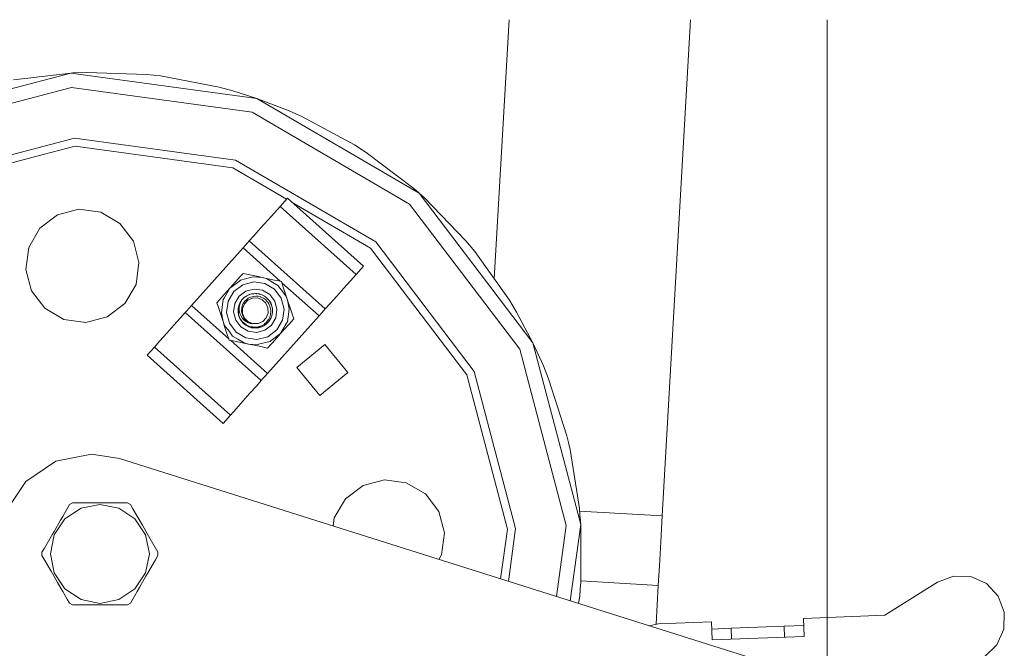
# Model space of a CAD drawing. Header units: millimetres. Extents: x 53056 to 116131, y -669674 to -625124.
# Tile 229 of 256: x 66533 to 66671, y -634425 to -634336. Entities that reach past the tile are written whole.
import ezdxf

# ---------------------------------------------------------------- set-up
doc = ezdxf.new("R2010")
doc.units = ezdxf.units.MM
doc.header["$MEASUREMENT"] = 0
doc.linetypes.add('DGN Style 1', pattern=[536.199087, 0.892178, -535.306909])
doc.linetypes.add('DGN Style 3', pattern=[1249.049455, 892.178182, -356.871273])
doc.layers.add('Side Cradle Tower Platform', color=7, linetype='Continuous', lineweight=0)

# ---------------------------------------------------------------- blocks, each defined once
blk = doc.blocks.new('*U55')
at = {"layer": 'Side Cradle Tower Platform', "color": 7, "linetype": 'Continuous', "lineweight": 0}
for p, q in [((-17992.65, 13062.87), (-17994.73, 13026.59)), ((-17971.19, 12993.37), (-17967.21, 13062.87)), ((-18054.06, 13055.4), (-18062.07, 13054.43)), ((-18053.75, 13055.42), (-18054.06, 13055.4)), ((-18054.06, 13055.4), (-18027.98, 13051.85)), ((-18053.75, 13055.42), (-18051.81, 13055.5)), ((-18051.79, 13055.5), (-18053.75, 13055.42)), ((-18053.75, 13055.42), (-18053.75, 13055.42)), ((-18051.8, 13055.5), (-18051.79, 13055.5)), ((-18051.79, 13055.5), (-18043.43, 13055.21)), ((-18051.79, 13055.5), (-18051.79, 13055.5)), ((-18051.79, 13055.5), (-18051.79, 13055.5)), ((-18043.43, 13055.21), (-18041.48, 13054.99)), ((-18043.43, 13055.21), (-18043.43, 13055.21)), ((-18041.48, 13054.99), (-18043.43, 13055.21)), ((-18041.48, 13054.99), (-18033.25, 13053.43)), ((-18041.48, 13054.99), (-18041.48, 13054.99)), ((-18033.25, 13053.43), (-18031.36, 13052.91)), ((-18033.25, 13053.43), (-18033.25, 13053.43)), ((-18033.25, 13053.43), (-18033.25, 13053.43)), ((-18031.36, 13052.91), (-18033.25, 13053.43)), ((-18031.36, 13052.91), (-18031.36, 13052.91)), ((-18027.98, 13051.85), (-18031.36, 13052.91)), ((-18023.47, 13050.11), (-18027.98, 13051.85)), ((-18023.47, 13050.11), (-18021.68, 13049.31)), ((-18023.47, 13050.11), (-18023.47, 13050.11)), ((-18021.68, 13049.31), (-18023.47, 13050.11)), ((-18021.68, 13049.31), (-18014.31, 13045.34)), ((-18021.68, 13049.31), (-18021.68, 13049.31)), ((-18021.68, 13049.31), (-18021.68, 13049.31)), ((-18053.44, 13045.14), (-18057.71, 13044.02)), ((-18053.51, 13046.28), (-18030.96, 13043.21)), ((-18014.31, 13045.34), (-18012.66, 13044.28)), ((-18014.31, 13045.34), (-18014.31, 13045.34)), ((-18012.66, 13044.28), (-18014.31, 13045.34)), ((-18012.66, 13044.28), (-18012.66, 13044.28)), ((-18012.66, 13044.28), (-18005.98, 13039.22)), ((-18012.66, 13044.28), (-18012.66, 13044.28)), ((-18005.98, 13039.22), (-18005.24, 13038.58)), ((-18005.24, 13038.58), (-18004.51, 13037.93)), ((-18024.71, 13036.73), (-18025.5, 13035.84)), ((-18023.68, 13037.88), (-18024.71, 13036.73)), ((-18024.71, 13036.73), (-18014.06, 13027.21)), ((-18023.68, 13037.88), (-18013.03, 13028.36)), ((-17998.69, 13031.92), (-18004.51, 13037.93)), ((-18029.04, 13031.89), (-18029.28, 13031.62)), ((-18029.04, 13031.89), (-18018.39, 13022.37)), ((-17998.69, 13031.91), (-17998.69, 13031.92)), ((-17997.43, 13030.4), (-17998.69, 13031.91)), ((-18029.92, 13030.9), (-18037.13, 13022.84)), ((-18029.92, 13030.9), (-18024.71, 13026.25)), ((-17992.59, 13023.57), (-17997.43, 13030.4)), ((-18030.3, 13026.9), (-18029.92, 13027.33)), ((-18030.3, 13026.9), (-18029.92, 13027.33)), ((-18028.95, 13027.13), (-18029.92, 13027.33)), ((-18014.85, 13026.32), (-18014.06, 13027.21)), ((-18014.06, 13027.21), (-18013.03, 13028.36)), ((-18031.75, 13025.28), (-18030.43, 13026.27)), ((-18025.1, 13026.33), (-18024.53, 13026.21)), ((-18024.48, 13026.04), (-18019.27, 13021.38)), ((-18032.14, 13024.84), (-18031.75, 13025.28)), ((-18032.14, 13024.84), (-18031.75, 13025.28)), ((-18029.34, 13024.23), (-18028.96, 13024.4)), ((-18029.25, 13024.27), (-18029.34, 13024.23)), ((-18029.25, 13024.27), (-18029.34, 13024.23)), ((-18029.25, 13024.27), (-18029.34, 13024.23)), ((-18029.34, 13024.23), (-18029.25, 13024.27)), ((-18028.96, 13024.4), (-18029, 13024.38)), ((-18028.96, 13024.4), (-18028.72, 13024.46)), ((-18028.72, 13024.46), (-18028.96, 13024.4)), ((-18028.72, 13024.46), (-18028.96, 13024.4)), ((-18028.72, 13024.46), (-18028.96, 13024.4)), ((-18028.64, 13024.48), (-18028.72, 13024.46)), ((-18028.64, 13024.48), (-18028.72, 13024.46)), ((-18028.64, 13024.48), (-18028.72, 13024.46)), ((-18028.64, 13024.48), (-18028.72, 13024.46)), ((-18028.6, 13024.49), (-18028.64, 13024.48)), ((-18028.58, 13024.49), (-18028.58, 13024.49)), ((-18028.19, 13024.52), (-18028.03, 13024.51)), ((-18027.73, 13024.48), (-18027.28, 13024.34)), ((-18027.7, 13024.47), (-18027.73, 13024.48)), ((-18027.7, 13024.47), (-18027.73, 13024.48)), ((-18027.7, 13024.47), (-18027.73, 13024.48)), ((-18027.69, 13024.47), (-18027.7, 13024.47)), ((-18027.65, 13024.46), (-18027.66, 13024.46)), ((-18027.22, 13024.32), (-18027.28, 13024.34)), ((-18026.9, 13024.14), (-18027.22, 13024.32)), ((-18026.9, 13024.14), (-18027.21, 13024.31)), ((-18033.58, 13023.23), (-18032.92, 13023.97)), ((-18030.23, 13023.41), (-18030.57, 13022.53)), ((-18030.48, 13022.88), (-18030.51, 13022.81)), ((-18030.33, 13023.24), (-18030.3, 13023.28)), ((-18030.23, 13023.41), (-18030.23, 13023.41)), ((-18030.03, 13023.67), (-18030.08, 13023.62)), ((-18030.03, 13023.67), (-18030.08, 13023.62)), ((-18030.08, 13023.62), (-18030.03, 13023.67)), ((-18029.76, 13023.95), (-18029.6, 13024.06)), ((-18029.59, 13024.07), (-18029.75, 13023.96)), ((-18029.75, 13023.96), (-18029.59, 13024.07)), ((-18029.59, 13024.07), (-18029.66, 13024.02)), ((-18029.57, 13024.08), (-18029.38, 13024.21)), ((-18029.38, 13024.21), (-18029.43, 13024.19)), ((-18029.38, 13024.21), (-18029.43, 13024.18)), ((-18029.43, 13024.18), (-18029.38, 13024.21)), ((-18026.61, 13023.92), (-18026.77, 13024.05)), ((-18026.61, 13023.92), (-18026.77, 13024.05)), ((-18026.61, 13023.92), (-18026.77, 13024.05)), ((-18026.46, 13023.32), (-18026.47, 13023.34)), ((-18026.04, 13023.2), (-18026.15, 13023.37)), ((-18026.15, 13023.37), (-18026.05, 13023.21)), ((-18026.04, 13023.2), (-18025.96, 13022.97)), ((-18025.94, 13022.92), (-18025.95, 13022.97)), ((-18025.88, 13022.77), (-18025.94, 13022.94)), ((-18025.88, 13022.77), (-18025.94, 13022.94)), ((-18023.67, 13023.6), (-18023.91, 13024.18)), ((-18023.86, 13024.16), (-18023.67, 13023.6)), ((-18023.13, 13021.94), (-18023.67, 13023.6)), ((-18023.67, 13023.6), (-18023.44, 13022.38)), ((-18057.68, 13022.45), (-18055, 13020.89)), ((-18038.01, 13021.86), (-18038.7, 13021.08)), ((-18038.01, 13021.86), (-18027.36, 13012.33)), ((-18037.13, 13022.84), (-18037.47, 13022.46)), ((-18037.13, 13022.84), (-18031.92, 13018.18)), ((-18033.27, 13022.28), (-18032.72, 13020.62)), ((-18032.72, 13020.62), (-18032.95, 13021.84)), ((-18030.58, 13022.42), (-18030.6, 13022.36)), ((-18030.58, 13022.42), (-18030.6, 13022.36)), ((-18030.6, 13022.36), (-18030.58, 13022.42)), ((-18030.6, 13022.18), (-18030.6, 13022.36)), ((-18030.6, 13021.97), (-18030.6, 13021.9)), ((-18030.6, 13021.97), (-18030.6, 13021.9)), ((-18030.6, 13021.97), (-18030.6, 13021.9)), ((-18030.6, 13021.91), (-18030.6, 13021.97)), ((-18030.6, 13021.9), (-18030.59, 13021.84)), ((-18030.6, 13021.9), (-18030.59, 13021.84)), ((-18030.59, 13021.84), (-18030.6, 13021.9)), ((-18030.59, 13021.83), (-18030.56, 13021.66)), ((-18030.59, 13021.83), (-18030.56, 13021.66)), ((-18030.56, 13021.66), (-18030.59, 13021.83)), ((-18030.57, 13022.53), (-18030.55, 13021.59)), ((-18030.54, 13021.51), (-18030.52, 13021.45)), ((-18030.54, 13021.51), (-18030.52, 13021.45)), ((-18030.53, 13021.51), (-18030.54, 13021.51)), ((-18030.52, 13021.45), (-18030.53, 13021.51)), ((-18029.98, 13021.47), (-18029.93, 13021.38)), ((-18026.41, 13021.79), (-18026.42, 13022.5)), ((-18025.86, 13022.71), (-18025.88, 13022.77)), ((-18025.87, 13021.47), (-18025.83, 13021.69)), ((-18025.87, 13021.47), (-18025.83, 13021.69)), ((-18025.87, 13021.47), (-18025.83, 13021.69)), ((-18025.86, 13022.71), (-18025.86, 13022.71)), ((-18025.82, 13022.51), (-18025.85, 13022.63)), ((-18025.83, 13021.69), (-18025.84, 13021.64)), ((-18025.83, 13021.69), (-18025.82, 13021.77)), ((-18025.83, 13021.69), (-18025.82, 13021.77)), ((-18025.82, 13021.77), (-18025.8, 13021.86)), ((-18025.82, 13021.77), (-18025.8, 13021.86)), ((-18018.62, 13022.1), (-18018.39, 13022.37)), ((-18032.54, 13020.06), (-18032.72, 13020.62)), ((-18030.52, 13021.45), (-18030.45, 13021.28)), ((-18030.45, 13021.28), (-18030.52, 13021.45)), ((-18030.25, 13020.86), (-18030.35, 13021.02)), ((-18030.25, 13020.86), (-18030.35, 13021.02)), ((-18030.25, 13020.86), (-18030.35, 13021.02)), ((-18030.1, 13020.63), (-18030.17, 13020.73)), ((-18030.07, 13020.6), (-18029.86, 13020.36)), ((-18029.79, 13020.3), (-18029.5, 13020.08)), ((-18029.5, 13020.08), (-18029.79, 13020.3)), ((-18029.5, 13020.08), (-18029.79, 13020.3)), ((-18029.78, 13020.35), (-18029.46, 13020.13)), ((-18029.74, 13021.04), (-18029.21, 13020.53)), ((-18029.54, 13020.8), (-18029.3, 13020.59)), ((-18029.26, 13020.45), (-18029.42, 13020.54)), ((-18029.21, 13020.53), (-18028.65, 13020.29)), ((-18028.65, 13020.29), (-18028.91, 13020.33)), ((-18026.82, 13020.14), (-18026.64, 13020.27)), ((-18026.82, 13020.14), (-18026.64, 13020.27)), ((-18026.82, 13020.14), (-18026.64, 13020.27)), ((-18026.48, 13013.32), (-18019.27, 13021.38)), ((-18026.46, 13020.45), (-18026.32, 13020.6)), ((-18026.46, 13020.45), (-18026.32, 13020.6)), ((-18026.46, 13020.45), (-18026.37, 13020.54)), ((-18026.37, 13020.54), (-18026.46, 13020.45)), ((-18026.32, 13020.6), (-18026.37, 13020.54)), ((-18026.28, 13020.65), (-18026.17, 13020.82)), ((-18025.92, 13021.32), (-18025.89, 13021.41)), ((-18030.89, 13019.1), (-18029.53, 13018.3)), ((-18030.22, 13019.84), (-18029.2, 13019.24)), ((-18029.28, 13019.96), (-18029.26, 13019.95)), ((-18029.26, 13019.95), (-18029.17, 13019.9)), ((-18029.17, 13019.9), (-18029.11, 13019.88)), ((-18028.66, 13019.74), (-18028.97, 13019.83)), ((-18028.74, 13019.76), (-18028.74, 13019.76)), ((-18027.76, 13019.74), (-18027.68, 13019.76)), ((-18027.76, 13019.74), (-18027.68, 13019.76)), ((-18027.76, 13019.74), (-18027.68, 13019.76)), ((-18027.68, 13019.76), (-18027.62, 13019.77)), ((-18027.68, 13019.76), (-18027.62, 13019.77)), ((-18027.68, 13019.76), (-18027.62, 13019.77)), ((-18027.62, 13019.77), (-18027.5, 13019.8)), ((-18027.62, 13019.77), (-18027.5, 13019.8)), ((-18027.5, 13019.8), (-18027.44, 13019.82)), ((-18027.5, 13019.8), (-18027.44, 13019.82)), ((-18027.01, 13020.01), (-18026.97, 13020.04)), ((-18026.97, 13020.04), (-18026.97, 13020.03)), ((-18026.96, 13020.04), (-18026.91, 13020.08)), ((-18024.65, 13018.94), (-18025.96, 13017.95)), ((-18025.81, 13017.63), (-18024.65, 13018.94)), ((-18024.25, 13019.38), (-18024.65, 13018.94)), ((-18024.25, 13019.38), (-18024.65, 13018.94)), ((-18031.68, 13017.97), (-18026.48, 13013.32)), ((-18030.88, 13017.81), (-18029.17, 13017.45)), ((-18029.17, 13017.45), (-18029.77, 13017.62)), ((-18028.59, 13017.33), (-18029.17, 13017.45)), ((-18018.46, 13017.37), (-18022.38, 13014.14)), ((-18015.23, 13013.45), (-18018.46, 13017.37)), ((-18042.33, 13017.01), (-18043.36, 13015.87)), ((-18042.33, 13017.01), (-18031.68, 13007.49)), ((-18026.48, 13016.89), (-18027.44, 13017.09)), ((-18043.36, 13015.87), (-18032.71, 13006.34)), ((-18026.82, 13012.94), (-18026.48, 13013.32)), ((-18022.38, 13014.14), (-18019.14, 13010.22)), ((-18019.14, 13010.22), (-18015.23, 13013.45)), ((-18028.05, 13011.56), (-18027.36, 13012.33)), ((-17987.11, 13012.58), (-17984.55, 13004.61)), ((-18032.71, 13006.34), (-18031.68, 13007.49)), ((-17984.55, 13004.61), (-17984.32, 13003.66)), ((-17984.32, 13003.66), (-17984.55, 13004.61)), ((-17984.32, 13003.66), (-17984.1, 13002.7)), ((-17984.1, 13002.7), (-17982.79, 12994.43)), ((-18051.14, 13002.02), (-18047.21, 13001.42)), ((-18047.21, 13001.42), (-17955.24, 12972.36)), ((-18055.18, 12993.31), (-18054.21, 12994.98)), ((-18054.21, 12994.98), (-18053.82, 12995.2)), ((-18054.21, 12994.98), (-18053.82, 12995.2)), ((-18053.82, 12995.2), (-18053.13, 12995.2)), ((-18046.09, 12995.2), (-18045.7, 12994.98)), ((-18045.7, 12994.98), (-18045.36, 12994.38)), ((-17982.79, 12994.43), (-17982.71, 12993.45)), ((-17982.79, 12994.43), (-17982.79, 12994.43)), ((-17982.76, 12994.03), (-17971.19, 12993.37)), ((-17982.69, 12993.28), (-17982.63, 12992.48)), ((-17971.4, 12989.73), (-17971.19, 12993.37)), ((-17982.61, 12992.16), (-17982.61, 12984.1)), ((-18043.11, 12990.49), (-18041.84, 12988.28)), ((-18043.11, 12990.49), (-18041.84, 12988.28)), ((-18058.08, 12988.28), (-18057.73, 12988.88)), ((-18058.08, 12988.06), (-18058.08, 12988.28)), ((-18058.08, 12988.26), (-18058.08, 12988.28)), ((-18058.08, 12987.83), (-18058.08, 12988.06)), ((-18056.8, 12985.62), (-18058.08, 12987.83)), ((-18043.03, 12988.06), (-18043.56, 12985.41)), ((-18041.84, 12987.83), (-18042.19, 12987.23)), ((-18041.84, 12988.28), (-18041.84, 12988.06)), ((-18041.84, 12988.06), (-18041.84, 12987.83)), ((-18041.84, 12987.86), (-18041.84, 12987.83)), ((-17982.61, 12984.27), (-17971.75, 12983.65)), ((-17982.67, 12983.12), (-17982.75, 12982.15)), ((-17982.68, 12983.03), (-17982.75, 12982.15)), ((-17982.61, 12984.1), (-17982.67, 12983.12)), ((-17982.61, 12984.1), (-17982.61, 12984.1)), ((-17972.06, 12978.2), (-17971.75, 12983.65)), ((-17932.62, 12984.09), (-17939.98, 12979.46)), ((-18054.21, 12981.14), (-18054.56, 12981.74)), ((-18044.74, 12982.81), (-18045.7, 12981.14)), ((-17982.75, 12982.15), (-17982.91, 12981.1)), ((-18053.82, 12980.91), (-18054.21, 12981.14)), ((-18046.09, 12980.91), (-18046.79, 12980.91)), ((-18045.7, 12981.14), (-18046.09, 12980.91)), ((-17939.98, 12979.46), (-17951.4, 12979.03)), ((-17951.4, 12979.03), (-17951.31, 12976.5)), ((-17923.33, 12977.51), (-17923.27, 12979.91)), ((-17971.71, 12978.27), (-17973.07, 12978)), ((-17964.3, 12978.55), (-17971.71, 12978.27)), ((-17964.2, 12976.01), (-17964.3, 12978.55)), ((-17961.53, 12977.64), (-17964.26, 12977.53)), ((-17961.53, 12977.64), (-17954.09, 12977.92)), ((-17961.47, 12976.11), (-17961.53, 12977.64)), ((-17951.36, 12978.02), (-17954.09, 12977.92)), ((-17954.09, 12977.92), (-17954.04, 12976.39)), ((-17951.31, 12976.5), (-17964.2, 12976.01))]:
    blk.add_line(p, q, dxfattribs=at)
at = {"layer": 'Side Cradle Tower Platform', "color": 7, "linetype": 'DGN Style 3', "lineweight": 0}
blk.add_line((-17948.07, 13062.87), (-17948.07, 12966.3), dxfattribs=at)
at = {"layer": 'Side Cradle Tower Platform', "color": 7, "linetype": 'Continuous', "lineweight": 0, "flags": 128}
for points in [[(-18091.61, 13039.52), (-18079.52, 13048.7), (-18054.06, 13055.4)], [(-18091.61, 13037.02), (-18078.63, 13046.88), (-18053.94, 13053.38), (-18028.64, 13049.93), (-18006.59, 13037.06), (-17991.14, 13016.73), (-17984.64, 12992.04), (-17986, 12982.08)], [(-18027.98, 13051.85), (-18005.24, 13038.58), (-17989.31, 13017.62), (-17982.61, 12992.16), (-17984.07, 12981.47)], [(-18091.61, 13028.26), (-18075.52, 13040.49), (-18053.51, 13046.28)], [(-18023.81, 13037.74), (-18025.99, 13039.01), (-18031.33, 13042.13), (-18053.44, 13045.14)], [(-18057.71, 13044.02), (-18075.02, 13039.46), (-18079.94, 13035.72), (-18091.61, 13026.86)], [(-18030.96, 13043.21), (-18011.3, 13031.74), (-17997.53, 13013.62), (-17991.74, 12991.61), (-17992.74, 12984.21)], [(-17993.83, 12984.55), (-17993.47, 12987.16), (-17992.88, 12991.54), (-17998.55, 13013.12), (-18002.3, 13018.04), (-18005.83, 13022.7), (-18012.06, 13030.88), (-18023.01, 13037.28)], [(-18055, 13020.89), (-18051.93, 13020.47), (-18048.94, 13021.26), (-18046.47, 13023.13), (-18044.91, 13025.81), (-18044.5, 13028.88), (-18045.28, 13031.87), (-18047.16, 13034.34), (-18049.83, 13035.9), (-18052.9, 13036.32), (-18055.9, 13035.53), (-18058.36, 13033.66), (-18059.92, 13030.98), (-18060.34, 13027.91), (-18059.55, 13024.92), (-18057.68, 13022.45)], [(-18025.5, 13035.84), (-18026.45, 13034.78), (-18027.45, 13033.67), (-18028.35, 13032.66), (-18029.04, 13031.89)], [(-18029.28, 13031.62), (-18029.58, 13031.28), (-18029.92, 13030.9)], [(-18025.1, 13026.33), (-18025.51, 13026.41), (-18027.22, 13026.77), (-18027.8, 13026.89), (-18028.95, 13027.13)], [(-18029.53, 13018.3), (-18027.97, 13018.08), (-18026.45, 13018.47), (-18025.19, 13019.42), (-18024.39, 13020.78), (-18024.17, 13022.34), (-18024.56, 13023.86), (-18025.51, 13025.12), (-18026.86, 13025.92), (-18028.42, 13026.14), (-18029.95, 13025.75), (-18031.21, 13024.8), (-18032.01, 13023.44), (-18032.23, 13021.88), (-18031.83, 13020.36), (-18030.89, 13019.1)], [(-18031.75, 13025.28), (-18030.58, 13026.59), (-18030.3, 13026.9)], [(-18030.43, 13026.27), (-18030.26, 13026.4), (-18028.85, 13026.77), (-18028.46, 13026.87), (-18027.22, 13026.77), (-18026.62, 13026.61), (-18025.74, 13026.09), (-18025.02, 13025.66), (-18024.52, 13024.99), (-18023.91, 13024.18)], [(-18024.53, 13026.21), (-18024.23, 13025.28), (-18023.86, 13024.16)], [(-18018.39, 13022.37), (-18017.69, 13023.14), (-18016.79, 13024.15), (-18015.8, 13025.26), (-18014.85, 13026.32)], [(-18033.27, 13022.28), (-18033.4, 13022.69), (-18033.58, 13023.23), (-18032.92, 13023.97), (-18032.14, 13024.84)], [(-18032.95, 13021.84), (-18032.9, 13022.24), (-18032.69, 13023.68), (-18032.58, 13023.87), (-18031.75, 13025.28)], [(-18029.2, 13019.24), (-18028.03, 13019.07), (-18026.88, 13019.37), (-18025.93, 13020.08), (-18025.33, 13021.11), (-18025.16, 13022.28), (-18025.46, 13023.43), (-18026.17, 13024.38), (-18027.19, 13024.98), (-18028.37, 13025.15), (-18029.52, 13024.85), (-18030.46, 13024.14), (-18031.07, 13023.11), (-18031.23, 13021.94), (-18030.94, 13020.79), (-18030.22, 13019.84)], [(-18028.96, 13024.4), (-18029.05, 13024.37), (-18029.34, 13024.23)], [(-18028.96, 13024.4), (-18029.02, 13024.38), (-18029.03, 13024.38)], [(-18028.96, 13024.4), (-18029.02, 13024.38), (-18029.03, 13024.38)], [(-18029.03, 13024.38), (-18029.02, 13024.38), (-18028.96, 13024.4)], [(-18028.52, 13024.49), (-18028.64, 13024.48), (-18028.72, 13024.46), (-18028.96, 13024.4), (-18028.96, 13024.4)], [(-18028.19, 13024.52), (-18028.58, 13024.49), (-18028.64, 13024.48)], [(-18028.19, 13024.52), (-18028.19, 13024.52), (-18028.64, 13024.48), (-18028.61, 13024.49), (-18028.4, 13024.5)], [(-18028.51, 13024.5), (-18028.58, 13024.49), (-18028.64, 13024.48)], [(-18028.56, 13024.49), (-18028.58, 13024.49), (-18028.64, 13024.48)], [(-18027.78, 13024.48), (-18028, 13024.51), (-18028.11, 13024.52), (-18028.19, 13024.52)], [(-18027.94, 13024.5), (-18028.16, 13024.52), (-18028.19, 13024.52)], [(-18028.19, 13024.52), (-18028.11, 13024.52), (-18028.11, 13024.52)], [(-18028.19, 13024.52), (-18028.11, 13024.52), (-18027.98, 13024.5)], [(-18027.98, 13024.5), (-18028.11, 13024.52), (-18028.11, 13024.52)], [(-18027.73, 13024.48), (-18027.73, 13024.48), (-18027.78, 13024.48), (-18028.03, 13024.51), (-18028, 13024.5)], [(-18027.29, 13024.34), (-18027.69, 13024.47), (-18027.73, 13024.48)], [(-18027.28, 13024.34), (-18027.65, 13024.46), (-18027.69, 13024.47)], [(-18027.28, 13024.34), (-18027.65, 13024.46), (-18027.69, 13024.47)], [(-18027.63, 13024.45), (-18027.65, 13024.46), (-18027.69, 13024.47)], [(-18026.9, 13024.15), (-18027, 13024.2), (-18027.26, 13024.33), (-18027.28, 13024.34)], [(-18027.22, 13024.31), (-18027.22, 13024.32), (-18027.28, 13024.34)], [(-18027.28, 13024.34), (-18027.22, 13024.32), (-18027.22, 13024.32)], [(-18027.28, 13024.34), (-18026.9, 13024.14), (-18026.77, 13024.05)], [(-18026.9, 13024.14), (-18027.22, 13024.32), (-18027.22, 13024.32)], [(-18030.23, 13023.41), (-18030.23, 13023.41), (-18030.37, 13023.17), (-18030.47, 13022.93), (-18030.47, 13022.91), (-18030.57, 13022.53), (-18030.58, 13022.49), (-18030.61, 13022.02), (-18030.55, 13021.59), (-18030.53, 13021.52), (-18030.5, 13021.4), (-18030.32, 13021), (-18030.14, 13020.75), (-18030.07, 13020.65), (-18029.78, 13020.36), (-18029.78, 13020.35)], [(-18030.53, 13022.69), (-18030.51, 13022.81), (-18030.48, 13022.87)], [(-18029.42, 13020.54), (-18029.76, 13020.78), (-18029.87, 13020.9), (-18029.9, 13020.93), (-18030, 13021.03), (-18030.2, 13021.33), (-18030.33, 13021.64), (-18030.36, 13021.72), (-18030.42, 13021.98), (-18030.45, 13022.15), (-18030.46, 13022.51), (-18030.46, 13022.58), (-18030.38, 13023.01), (-18030.28, 13023.27), (-18030.23, 13023.41), (-18030.08, 13023.62), (-18029.76, 13023.95)], [(-18030.33, 13023.24), (-18030.36, 13023.18), (-18030.36, 13023.17)], [(-18030.36, 13023.17), (-18030.36, 13023.18), (-18030.33, 13023.24)], [(-18030.36, 13023.17), (-18030.36, 13023.18), (-18030.33, 13023.24)], [(-18030.08, 13023.62), (-18030.13, 13023.55), (-18030.23, 13023.41)], [(-18026.47, 13023.34), (-18026.52, 13023.41), (-18026.78, 13023.67), (-18027.07, 13023.87), (-18027.41, 13024.03), (-18027.45, 13024.04), (-18027.79, 13024.13), (-18027.84, 13024.14), (-18028.14, 13024.16), (-18028.49, 13024.12), (-18028.63, 13024.08), (-18028.63, 13024.08), (-18028.86, 13024.02), (-18029.18, 13023.86), (-18029.34, 13023.74), (-18029.45, 13023.66), (-18029.62, 13023.48), (-18029.7, 13023.4), (-18029.85, 13023.17), (-18029.88, 13023.13), (-18030.02, 13022.81), (-18030.1, 13022.48), (-18030.1, 13022.46), (-18030.1, 13022.45), (-18030.12, 13022.13), (-18030.08, 13021.79), (-18030.05, 13021.7), (-18029.98, 13021.47)], [(-18030.08, 13023.62), (-18030.12, 13023.57), (-18030.12, 13023.56)], [(-18030.08, 13023.62), (-18030.12, 13023.57), (-18030.12, 13023.56)], [(-18030.08, 13023.62), (-18030.12, 13023.57), (-18030.12, 13023.56)], [(-18030.12, 13023.56), (-18030.12, 13023.57), (-18030.08, 13023.62)], [(-18029.76, 13023.95), (-18029.82, 13023.9), (-18030.08, 13023.62)], [(-18026.42, 13022.5), (-18026.71, 13023.15), (-18027.22, 13023.64), (-18027.88, 13023.9), (-18028.59, 13023.89), (-18029.24, 13023.6), (-18029.73, 13023.09), (-18029.99, 13022.43), (-18029.97, 13021.72), (-18029.69, 13021.07), (-18029.18, 13020.58), (-18028.52, 13020.32), (-18027.81, 13020.33), (-18027.16, 13020.62), (-18026.67, 13021.13), (-18026.41, 13021.79)], [(-18029.76, 13023.95), (-18029.8, 13023.91), (-18029.81, 13023.91)], [(-18029.76, 13023.95), (-18029.8, 13023.91), (-18029.81, 13023.91)], [(-18029.76, 13023.95), (-18029.8, 13023.91), (-18029.81, 13023.91)], [(-18029.81, 13023.91), (-18029.8, 13023.91), (-18029.76, 13023.95)], [(-18029.59, 13024.07), (-18029.57, 13024.08), (-18029.76, 13023.95), (-18029.76, 13023.95)], [(-18029.38, 13024.21), (-18029.45, 13024.17), (-18029.57, 13024.08), (-18029.62, 13024.05)], [(-18029.46, 13020.13), (-18029.28, 13020.03), (-18028.87, 13019.88), (-18028.6, 13019.84), (-18028.54, 13019.83), (-18028.46, 13019.81), (-18028.06, 13019.82), (-18027.71, 13019.88), (-18027.67, 13019.89), (-18027.25, 13020.05), (-18027.25, 13020.05), (-18026.92, 13020.25), (-18026.91, 13020.26), (-18026.62, 13020.52), (-18026.38, 13020.83), (-18026.33, 13020.92), (-18026.31, 13020.95), (-18026.18, 13021.21), (-18026.07, 13021.58), (-18026.05, 13021.73), (-18026.02, 13021.98), (-18026.04, 13022.19), (-18026.05, 13022.36), (-18026.1, 13022.57), (-18026.14, 13022.74), (-18026.29, 13023.08), (-18026.46, 13023.32)], [(-18026.61, 13023.92), (-18026.61, 13023.92), (-18026.77, 13024.05), (-18026.77, 13024.05)], [(-18026.29, 13023.59), (-18026.56, 13023.88), (-18026.61, 13023.92)], [(-18026.29, 13023.59), (-18026.56, 13023.88), (-18026.61, 13023.92)], [(-18026.54, 13023.86), (-18026.56, 13023.88), (-18026.61, 13023.92)], [(-18026.29, 13023.59), (-18026.56, 13023.88), (-18026.61, 13023.92)], [(-18026.61, 13023.92), (-18026.29, 13023.59), (-18026.23, 13023.49)], [(-18026.14, 13023.35), (-18026.22, 13023.49), (-18026.25, 13023.53), (-18026.29, 13023.59)], [(-18026.25, 13023.53), (-18026.25, 13023.53), (-18026.29, 13023.59)], [(-18026.25, 13023.53), (-18026.25, 13023.53), (-18026.29, 13023.59)], [(-18026.04, 13023.2), (-18026.04, 13023.2), (-18026.23, 13023.49), (-18026.22, 13023.47)], [(-18026.05, 13023.21), (-18026.22, 13023.49), (-18026.22, 13023.49)], [(-18025.95, 13022.97), (-18026.01, 13023.13), (-18026.04, 13023.2)], [(-18026.04, 13023.2), (-18026.01, 13023.13), (-18026.01, 13023.13)], [(-18026.01, 13023.13), (-18026.01, 13023.13), (-18026.04, 13023.2)], [(-18025.95, 13022.96), (-18025.96, 13022.97), (-18025.88, 13022.77), (-18025.88, 13022.77)], [(-17992.59, 13023.57), (-17991.59, 13021.89), (-17989.31, 13017.62)], [(-18037.47, 13022.46), (-18037.77, 13022.12), (-18038.01, 13021.86)], [(-18030.58, 13022.42), (-18030.6, 13022.36), (-18030.6, 13022.36)], [(-18030.6, 13022.36), (-18030.6, 13022.3), (-18030.6, 13022.13)], [(-18030.6, 13022.36), (-18030.6, 13022.3), (-18030.6, 13022.13)], [(-18030.6, 13022.36), (-18030.6, 13022.3), (-18030.6, 13022.13)], [(-18030.6, 13022.28), (-18030.6, 13022.3), (-18030.6, 13022.36)], [(-18030.57, 13021.75), (-18030.59, 13021.84), (-18030.6, 13021.9), (-18030.6, 13021.96)], [(-18030.6, 13021.89), (-18030.6, 13021.87), (-18030.59, 13021.84), (-18030.56, 13021.66)], [(-18030.51, 13022.81), (-18030.52, 13022.76), (-18030.54, 13022.65)], [(-18030.51, 13022.81), (-18030.52, 13022.76), (-18030.54, 13022.65)], [(-18030.51, 13022.81), (-18030.52, 13022.76), (-18030.54, 13022.65)], [(-18030.54, 13022.65), (-18030.52, 13022.76), (-18030.52, 13022.76)], [(-18030.54, 13021.56), (-18030.54, 13021.51), (-18030.52, 13021.45)], [(-18030.54, 13021.56), (-18030.54, 13021.51), (-18030.52, 13021.45)], [(-18030.51, 13022.81), (-18030.52, 13022.76), (-18030.52, 13022.76)], [(-18025.84, 13021.64), (-18025.89, 13021.41), (-18026.07, 13020.98), (-18026.17, 13020.82), (-18026.32, 13020.6)], [(-18025.89, 13021.41), (-18025.87, 13021.46), (-18025.84, 13021.64)], [(-18025.89, 13021.42), (-18025.87, 13021.46), (-18025.87, 13021.47)], [(-18025.89, 13021.42), (-18025.87, 13021.46), (-18025.87, 13021.47)], [(-18025.89, 13021.41), (-18025.87, 13021.46), (-18025.87, 13021.47), (-18025.87, 13021.47)], [(-18025.88, 13022.77), (-18025.86, 13022.71), (-18025.86, 13022.71)], [(-18025.85, 13022.63), (-18025.86, 13022.71), (-18025.88, 13022.77)], [(-18025.85, 13022.63), (-18025.86, 13022.71), (-18025.88, 13022.77)], [(-18025.88, 13022.77), (-18025.85, 13022.63), (-18025.79, 13022.32), (-18025.8, 13021.86)], [(-18025.79, 13022.32), (-18025.8, 13022.38), (-18025.85, 13022.63), (-18025.86, 13022.71), (-18025.86, 13022.71)], [(-18025.85, 13022.63), (-18025.86, 13022.71), (-18025.86, 13022.71)], [(-18025.79, 13022.32), (-18025.8, 13022.38), (-18025.82, 13022.51), (-18025.85, 13022.63)], [(-18025.79, 13022.32), (-18025.8, 13022.38), (-18025.85, 13022.63)], [(-18025.84, 13021.67), (-18025.84, 13021.64), (-18025.83, 13021.69), (-18025.8, 13021.86), (-18025.8, 13021.86)], [(-18025.83, 13021.69), (-18025.83, 13021.69), (-18025.82, 13021.77), (-18025.8, 13021.86)], [(-18025.79, 13022.32), (-18025.8, 13022.38), (-18025.82, 13022.5)], [(-18025.8, 13021.86), (-18025.79, 13021.92), (-18025.79, 13022.32)], [(-18025.8, 13021.86), (-18025.79, 13021.92), (-18025.79, 13022.32)], [(-18025.8, 13021.86), (-18025.79, 13021.92), (-18025.79, 13022.32)], [(-18025.8, 13021.86), (-18025.79, 13021.92), (-18025.79, 13021.94)], [(-18023.44, 13022.38), (-18023.5, 13021.98), (-18023.7, 13020.54), (-18023.81, 13020.35), (-18024.65, 13018.94)], [(-18023.13, 13021.94), (-18022.99, 13021.54), (-18022.81, 13020.99), (-18023.47, 13020.25), (-18024.25, 13019.38)], [(-18019.27, 13021.38), (-18018.93, 13021.76), (-18018.62, 13022.1)], [(-18038.7, 13021.08), (-18039.6, 13020.07), (-18040.59, 13018.96), (-18041.55, 13017.9), (-18042.33, 13017.01)], [(-18029.77, 13017.62), (-18030.65, 13018.14), (-18031.37, 13018.56), (-18031.87, 13019.23), (-18032.49, 13020.04), (-18032.72, 13020.62)], [(-18030.52, 13021.45), (-18030.43, 13021.22), (-18030.43, 13021.22)], [(-18030.52, 13021.45), (-18030.52, 13021.45), (-18030.35, 13021.02), (-18030.36, 13021.04)], [(-18030.46, 13021.3), (-18030.38, 13021.09), (-18030.38, 13021.08)], [(-18030.18, 13020.75), (-18030.17, 13020.73), (-18030.35, 13021.02), (-18030.38, 13021.09), (-18030.38, 13021.08)], [(-18030.38, 13021.09), (-18030.38, 13021.09), (-18030.38, 13021.08)], [(-18030.35, 13021.02), (-18030.38, 13021.09), (-18030.38, 13021.09)], [(-18030.38, 13021.09), (-18030.38, 13021.09), (-18030.38, 13021.08)], [(-18030.35, 13021.02), (-18030.38, 13021.09), (-18030.38, 13021.09)], [(-18030.35, 13021.02), (-18030.38, 13021.09), (-18030.38, 13021.09)], [(-18030.26, 13020.87), (-18030.17, 13020.73), (-18030.15, 13020.69), (-18030.1, 13020.63)], [(-18030.15, 13020.69), (-18030.15, 13020.69), (-18030.1, 13020.63)], [(-18030.15, 13020.69), (-18030.15, 13020.69), (-18030.1, 13020.63)], [(-18030.1, 13020.63), (-18030.15, 13020.69), (-18030.15, 13020.69)], [(-18030.1, 13020.63), (-18030.1, 13020.63), (-18030.07, 13020.6), (-18029.79, 13020.3), (-18029.84, 13020.34), (-18029.84, 13020.34)], [(-18030.07, 13020.6), (-18029.84, 13020.34), (-18029.79, 13020.3)], [(-18029.79, 13020.3), (-18029.84, 13020.34), (-18030.07, 13020.6)], [(-18029.95, 13020.47), (-18029.98, 13020.5), (-18030.07, 13020.6)], [(-18029.97, 13020.48), (-18029.84, 13020.34), (-18029.84, 13020.34)], [(-18029.93, 13021.38), (-18029.8, 13021.14), (-18029.8, 13021.14)], [(-18029.84, 13020.34), (-18029.84, 13020.34), (-18029.79, 13020.3)], [(-18029.51, 13020.09), (-18029.5, 13020.08), (-18029.79, 13020.3), (-18029.81, 13020.32)], [(-18029.56, 13020.82), (-18029.54, 13020.8), (-18029.74, 13021.04), (-18029.8, 13021.14), (-18029.77, 13021.09), (-18029.77, 13021.09)], [(-18029.01, 13020.42), (-18029, 13020.41), (-18029.21, 13020.53), (-18029.3, 13020.59), (-18029.29, 13020.59)], [(-18028.91, 13020.33), (-18028.91, 13020.33), (-18029.26, 13020.45)], [(-18029, 13020.41), (-18028.89, 13020.38), (-18028.65, 13020.29)], [(-18026.46, 13020.45), (-18026.63, 13020.27), (-18026.82, 13020.14), (-18027.01, 13020.01), (-18027.44, 13019.82)], [(-18027.01, 13020.01), (-18026.97, 13020.04), (-18026.82, 13020.14), (-18026.82, 13020.14)], [(-18026.96, 13020.04), (-18026.91, 13020.08), (-18026.82, 13020.14), (-18026.82, 13020.14)], [(-18026.96, 13020.04), (-18026.82, 13020.14), (-18026.82, 13020.14)], [(-18026.91, 13020.08), (-18026.82, 13020.14), (-18026.82, 13020.14)], [(-18026.63, 13020.27), (-18026.59, 13020.31), (-18026.46, 13020.45)], [(-18026.63, 13020.27), (-18026.59, 13020.31), (-18026.46, 13020.45)], [(-18026.63, 13020.27), (-18026.59, 13020.31), (-18026.46, 13020.45)], [(-18026.63, 13020.27), (-18026.59, 13020.31), (-18026.46, 13020.45)], [(-18026.46, 13020.45), (-18026.46, 13020.45), (-18026.32, 13020.6), (-18026.32, 13020.6)], [(-18026.37, 13020.54), (-18026.37, 13020.54), (-18026.32, 13020.6)], [(-18026.32, 13020.6), (-18026.28, 13020.65), (-18026.17, 13020.82)], [(-18026.32, 13020.6), (-18026.28, 13020.65), (-18026.18, 13020.81), (-18026.17, 13020.82)], [(-18026.32, 13020.6), (-18026.28, 13020.65), (-18026.17, 13020.82)], [(-18026.32, 13020.6), (-18026.28, 13020.65), (-18026.17, 13020.82)], [(-18026.07, 13020.98), (-18026.04, 13021.04), (-18025.89, 13021.41)], [(-18026.07, 13020.98), (-18026.04, 13021.04), (-18025.89, 13021.41)], [(-18026.07, 13020.98), (-18026.04, 13021.04), (-18025.89, 13021.41)], [(-18026.07, 13020.98), (-18026.04, 13021.04), (-18026.03, 13021.06)], [(-18030.88, 13017.81), (-18031.3, 13017.89), (-18031.86, 13018.01), (-18032.17, 13018.94), (-18032.54, 13020.06)], [(-18029.5, 13020.08), (-18029.17, 13019.9), (-18029.11, 13019.88), (-18029.5, 13020.08)], [(-18029.5, 13020.08), (-18029.5, 13020.08), (-18029.11, 13019.88), (-18028.97, 13019.83), (-18028.97, 13019.83)], [(-18029.26, 13019.95), (-18029.17, 13019.9), (-18029.11, 13019.88)], [(-18029.26, 13019.95), (-18029.17, 13019.9), (-18029.11, 13019.88)], [(-18029.11, 13019.88), (-18028.74, 13019.76), (-18028.67, 13019.74)], [(-18028.97, 13019.83), (-18028.74, 13019.76), (-18028.67, 13019.74)], [(-18028.81, 13019.78), (-18028.74, 13019.76), (-18028.67, 13019.74)], [(-18028.81, 13019.78), (-18028.74, 13019.76), (-18028.67, 13019.74)], [(-18028.67, 13019.74), (-18028.66, 13019.74), (-18028.62, 13019.74), (-18028.21, 13019.7), (-18028.28, 13019.7), (-18028.28, 13019.7)], [(-18028.48, 13019.72), (-18028.28, 13019.7), (-18028.28, 13019.7)], [(-18028.48, 13019.72), (-18028.28, 13019.7), (-18028.28, 13019.7)], [(-18028.21, 13019.7), (-18028.28, 13019.7), (-18028.48, 13019.72)], [(-18028.21, 13019.7), (-18028.21, 13019.7), (-18028.28, 13019.7), (-18028.48, 13019.72)], [(-18028.21, 13019.7), (-18028.28, 13019.7), (-18028.28, 13019.7)], [(-18028, 13019.72), (-18027.82, 13019.73), (-18027.76, 13019.74), (-18028.21, 13019.7), (-18028.23, 13019.7)], [(-18028.2, 13019.7), (-18027.88, 13019.72), (-18027.82, 13019.73), (-18027.76, 13019.74)], [(-18027.9, 13019.72), (-18027.82, 13019.73), (-18027.76, 13019.74)], [(-18027.76, 13019.74), (-18027.82, 13019.73), (-18027.9, 13019.72)], [(-18027.78, 13019.74), (-18027.76, 13019.74), (-18027.68, 13019.76), (-18027.62, 13019.77), (-18027.44, 13019.82), (-18027.44, 13019.82)], [(-18027.62, 13019.77), (-18027.5, 13019.8), (-18027.44, 13019.82)], [(-18027.44, 13019.82), (-18027.38, 13019.84), (-18027.02, 13020.01)], [(-18027.44, 13019.82), (-18027.38, 13019.84), (-18027.02, 13020.01)], [(-18027.44, 13019.82), (-18027.38, 13019.84), (-18027.35, 13019.85)], [(-18027.44, 13019.82), (-18027.38, 13019.84), (-18027.35, 13019.85)], [(-18027.01, 13020.01), (-18026.97, 13020.04), (-18026.96, 13020.04)], [(-18027.01, 13020.01), (-18026.97, 13020.04), (-18026.96, 13020.04)], [(-18025.96, 13017.95), (-18026.13, 13017.82), (-18027.54, 13017.46), (-18027.93, 13017.36), (-18029.17, 13017.45)], [(-18027.44, 13017.09), (-18028.59, 13017.33), (-18029.17, 13017.45)], [(-18026.48, 13016.89), (-18026.09, 13017.32), (-18025.81, 13017.63)], [(-17989.31, 13017.62), (-17987.84, 13014.4), (-17987.11, 13012.58)], [(-18027.36, 13012.33), (-18027.12, 13012.6), (-18026.82, 13012.94)], [(-18031.68, 13007.49), (-18030.89, 13008.38), (-18029.94, 13009.44), (-18028.95, 13010.55), (-18028.05, 13011.56)], [(-18063.16, 12994), (-18060.34, 12998.21), (-18056.12, 13001.03), (-18051.14, 13002.02)], [(-18002.49, 12987.29), (-18002.12, 12987.93), (-18001.7, 12991), (-18002.49, 12994), (-18004.36, 12996.46), (-18007.04, 12998.02), (-18010.11, 12998.44), (-18013.1, 12997.65), (-18015.57, 12995.78), (-18017.13, 12993.1), (-18017.28, 12991.96)], [(-18043.56, 12985.41), (-18045.06, 12983.16), (-18047.31, 12981.66), (-18049.96, 12981.13), (-18052.61, 12981.66), (-18054.86, 12983.16), (-18056.36, 12985.41), (-18056.89, 12988.06), (-18056.36, 12990.71), (-18054.86, 12992.96), (-18052.61, 12994.46), (-18049.96, 12994.99), (-18047.31, 12994.46), (-18045.06, 12992.96), (-18043.56, 12990.71), (-18043.03, 12988.06)], [(-18053.13, 12995.2), (-18052.93, 12995.2), (-18050.46, 12995.2), (-18049.96, 12995.2), (-18048.64, 12995.2), (-18046.96, 12995.2), (-18046.09, 12995.2)], [(-18045.7, 12994.98), (-18045.36, 12994.38), (-18044.75, 12993.32), (-18044.02, 12992.06), (-18043.3, 12990.81), (-18043.11, 12990.49)], [(-18058.08, 12988.28), (-18057.73, 12988.88), (-18056.62, 12990.81), (-18056.39, 12991.2), (-18055.49, 12992.77), (-18055.18, 12993.31)], [(-17982.71, 12993.45), (-17982.63, 12992.48), (-17982.61, 12992.17)], [(-17971.75, 12983.65), (-17971.59, 12986.4), (-17971.4, 12989.73)], [(-18041.84, 12987.83), (-18042.19, 12987.23), (-18043.3, 12985.31), (-18043.52, 12984.92), (-18044.43, 12983.35), (-18044.74, 12982.81)], [(-18054.21, 12981.14), (-18054.56, 12981.74), (-18055.17, 12982.8), (-18055.9, 12984.06), (-18056.62, 12985.31), (-18056.8, 12985.62)], [(-17923.27, 12979.91), (-17924.12, 12982.16), (-17925.77, 12983.9), (-17927.97, 12984.88), (-17930.37, 12984.95), (-17932.62, 12984.09)], [(-18046.79, 12980.91), (-18046.99, 12980.91), (-18049.46, 12980.91), (-18049.96, 12980.91), (-18051.27, 12980.91), (-18052.96, 12980.91), (-18053.82, 12980.91)], [(-17926.06, 12973.66), (-17924.31, 12975.32), (-17923.33, 12977.51)]]:
    blk.add_lwpolyline(points, dxfattribs=at)

msp = doc.modelspace()

# ---------------------------------------------------------------- block references
at = {"color": 7, "linetype": 'DGN Style 1', "lineweight": 0}
msp.add_blockref('*U55', (84593.95, -647399.35), dxfattribs=at)

doc.saveas('drawing.dxf')
